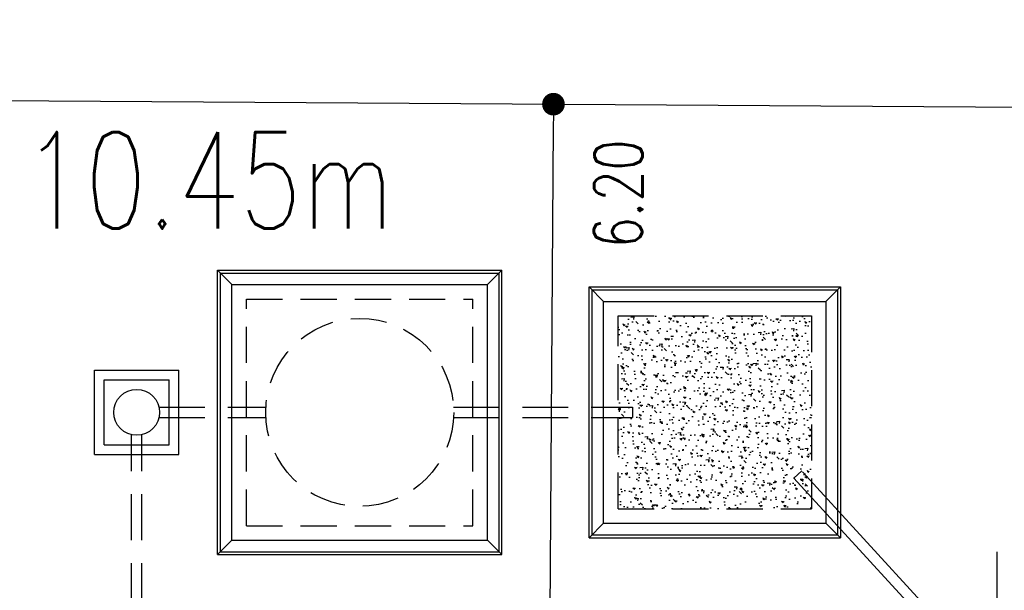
# Model space of a CAD drawing. Header units: millimetres. Extents: x 301 to 1479, y 491 to 1341.
# Tile 256 of 256: x 456.92 to 467.13, y 692.78 to 698.7. Entities that reach past the tile are written whole.
import ezdxf

# ---------------------------------------------------------------- set-up
doc = ezdxf.new("R2010")
doc.units = ezdxf.units.MM
doc.header["$LTSCALE"] = 1.5
doc.header["$MEASUREMENT"] = 0
for name, pattern in [('HIDDEN', [0.375, 0.25, -0.125]), ('HIDDEN2', [4.7625, 3.175, -1.5875]), ('PHANTOM2', [1.25, 0.625, -0.125, 0.125, -0.125, 0.125, -0.125])]:
    doc.linetypes.add(name, pattern=pattern)
for name, color, linetype in [('AP&SA', 254, 'HIDDEN'), ('Blk', 7, 'Continuous'), ('boundary', 3, 'Continuous'), ('Boundary Wall', 64, 'Continuous'), ('DIM', 6, 'Continuous'), ('Hatch Aggregate', 252, 'Continuous'), ('Kerb', 251, 'Continuous'), ('P. Septic tank', 2, 'Continuous'), ('P. Sewr Manhole', 49, 'Continuous'), ('PVC Pipe 110', 69, 'Continuous'), ('PVC Sewer Pipe 110', 24, 'Continuous'), ('TEXT', 7, 'Continuous')]:
    doc.layers.add(name, color=color, linetype=linetype)
doc.styles.add('RS1', font='romans.shx', dxfattribs={"width": 0.75, "height": 0.5})
doc.styles.add('RS2', font='romans.shx', dxfattribs={"width": 0.75, "height": 1})
doc.dimstyles.new('Souillac5', dxfattribs={"dimscale": 0.5, "dimtxt": 0.5, "dimasz": 0.47, "dimexe": 0, "dimexo": 1, "dimgap": 0.5, "dimtad": 1, "dimzin": 0, "dimdsep": 46, "dimtxsty": 'RS1', "dimblk": 'DOT', "dimcen": 3, "dimse1": 1, "dimse2": 1, "dimclrd": 6, "dimclre": 6, "dimclrt": 7, "dimaunit": 1, "dimadec": 0, "dimazin": 0, "dimtfac": 1, "dimtofl": 0, "dimtmove": 1, "dimatfit": 3, "dimfxl": 1, "dimtolj": 1, "dimtzin": 0, "dimlwe": -1, "dimarcsym": 0})

# ---------------------------------------------------------------- blocks, each defined once
blk = doc.blocks.new('SSSU-D3')
at = {"layer": 'Hatch Aggregate'}
h = blk.add_hatch(dxfattribs=at)
h.set_pattern_fill('AR-CONC', color=256, scale=0.03, angle=90)
h.set_pattern_definition([(140, (33579.427, -774173.30486), (0.018825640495, 0.21517805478), [0.0225, -0.2475]), (85, (33579.427, -774173.30486), (-0.22565764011, -0.041625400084), [0.018, -0.198]), (190.45144446, (33579.42857, -774173.28693), (-0.20683199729, 0.17355265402), [0.0191220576, -0.2103426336]), (136.1842, (33579.367, -774173.30486), (0.04965578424, 0.3201723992), [0.03375, -0.37125]), (186.63563549, (33579.37114, -774173.27818), (-0.29223558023, 0.2803985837), [0.0286831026, -0.315514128]), (81.18416399, (33579.367, -774173.30486), (-0.29223558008, 0.28039858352), [0.027, -0.2970000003]), (111, (33579.382, -774173.27486), (0.1207856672, 0.179072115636), [0.0225, -0.2475]), (56, (33579.382, -774173.27486), (-0.217545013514, 0.072994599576), [0.018, -0.198]), (161.45144474, (33579.39207, -774173.25994), (-0.09675934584, 0.25206671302), [0.019122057, -0.2103426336]), (127.5, (33579.427, -774173.304864), (-0.0998681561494, 0.003647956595), [0, -0.1956, 0, -0.201, 0, -0.19875]), (97.5, (33579.427, -774173.30486), (-0.118323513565, 0.078920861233), [0, -0.1146, 0, -0.1911, 0, -0.07575]), (57.5, (33579.427, -774173.371764), (0.00676646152, 0.160146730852), [0, -0.075, 0, -0.234, 0, -0.3105]), (47.5, (33579.427, -774173.40176), (-0.0300314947, 0.174955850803), [0, -0.0975, 0, -0.1554, 0, -0.2205])])
h.paths.add_polyline_path([(4.45, 11.8), (2.445, 11.8), (2.445, 9.8), (4.45, 9.8)])
at = {"layer": 'AP&SA', "linetype": 'HIDDEN'}
for p, q in [((-1.41, 11.975), (0.94, 11.975)), ((-1.41, 9.625), (-1.41, 11.975)), ((0.94, 9.625), (0.94, 11.975)), ((2.445, 9.8), (2.445, 11.8)), ((2.445, 11.8), (4.45, 11.8)), ((4.45, 11.8), (4.45, 9.8)), ((2.445, 9.8), (4.45, 9.8)), ((-1.41, 9.625), (0.94, 9.625))]:
    blk.add_line(p, q, dxfattribs=at)
at = {"layer": 'Boundary Wall', "linetype": 'ByBlock'}
blk.add_line((6.375, 7.8), (6.375, 9.355), dxfattribs=at)
at = {"layer": 'Kerb'}
for p, q in [((-1.71, 9.325), (-1.71, 12.275)), ((-1.71, 12.275), (1.24, 12.275)), ((-1.71, 12.275), (-1.56, 12.125)), ((1.24, 12.275), (1.09, 12.125)), ((1.24, 9.325), (1.24, 12.275)), ((-1.68, 9.355), (-1.68, 12.245)), ((-1.68, 12.245), (1.21, 12.245)), ((1.21, 9.355), (1.21, 12.245)), ((-1.56, 12.125), (1.09, 12.125)), ((-1.56, 9.475), (-1.56, 12.125)), ((1.09, 9.475), (1.09, 12.125)), ((2.145, 9.5), (2.145, 12.1)), ((2.145, 12.1), (4.75, 12.1)), ((2.295, 11.95), (2.145, 12.1)), ((2.175, 9.53), (2.175, 12.07)), ((2.175, 12.07), (4.72, 12.07)), ((4.6, 11.95), (4.75, 12.1)), ((4.72, 12.07), (4.72, 9.53)), ((4.75, 12.1), (4.75, 9.5)), ((2.295, 9.65), (2.295, 11.95)), ((2.295, 11.95), (4.6, 11.95)), ((4.6, 11.95), (4.6, 9.65)), ((-2.985, 10.363), (-2.985, 11.238)), ((-2.985, 11.238), (-2.11, 11.238)), ((-2.11, 10.363), (-2.11, 11.238)), ((-2.885, 10.463), (-2.885, 11.138)), ((-2.885, 11.138), (-2.21, 11.138)), ((-2.21, 10.463), (-2.21, 11.138)), ((-2.885, 10.463), (-2.21, 10.463)), ((-2.985, 10.363), (-2.11, 10.363)), ((2.295, 9.65), (2.145, 9.5)), ((2.295, 9.65), (4.6, 9.65)), ((4.6, 9.65), (4.75, 9.5)), ((2.145, 9.5), (4.75, 9.5)), ((2.175, 9.53), (4.72, 9.53)), ((-1.71, 9.325), (-1.56, 9.475)), ((-1.56, 9.475), (1.09, 9.475)), ((1.24, 9.325), (1.09, 9.475)), ((-1.71, 9.325), (1.24, 9.325)), ((-1.68, 9.355), (1.21, 9.355))]:
    blk.add_line(p, q, dxfattribs=at)
at = {"layer": 'P. Septic tank', "linetype": 'HIDDEN'}
blk.add_circle((-0.235, 10.8), 0.975, dxfattribs=at)
at = {"layer": 'P. Sewr Manhole'}
blk.add_circle((-2.548, 10.8), 0.238, dxfattribs=at)
at = {"layer": 'PVC Pipe 110', "linetype": 'PHANTOM2', "ltscale": 2}
for p, q in [((4.349, 10.192), (4.268, 10.118)), ((5.473, 8.8), (4.268, 10.118)), ((5.622, 8.8), (4.349, 10.192))]:
    blk.add_line(p, q, dxfattribs=at)
at = {"layer": 'PVC Sewer Pipe 110', "linetype": 'HIDDEN2', "ltscale": 0.1}
for p, q in [((-2.316, 10.855), (-1.208, 10.855)), ((0.738, 10.855), (2.595, 10.855)), ((-2.316, 10.745), (-1.208, 10.745)), ((0.738, 10.745), (2.595, 10.745)), ((-2.603, 7.331), (-2.603, 10.569)), ((-2.493, 7.331), (-2.493, 10.569))]:
    blk.add_line(p, q, dxfattribs=at)
at = {"layer": 'PVC Sewer Pipe 110', "linetype": 'HIDDEN2'}
blk.add_line((2.595, 10.855), (2.595, 10.745), dxfattribs=at)
blk = doc.blocks.new('_DOT')
at = {"color": 0, "linetype": 'ByBlock'}
blk.add_line((-0.5, 0), (-1, 0), dxfattribs=at)
at = {"color": 0, "linetype": 'ByBlock', "const_width": 0.5}
blk.add_lwpolyline([(-0.25, 0, 1), (0.25, 0, 1)], format="xyb", close=True, dxfattribs=at)
blk = doc.blocks.new('*D252')
at = {"layer": 'DEFPOINTS', "color": 0, "transparency": 16777216}
for p in [(462.458, 697.822), (462.458, 697.822), (462.417, 691.626)]:
    blk.add_point(p, dxfattribs=at)
at = {"layer": 'DIM', "color": 6, "lineweight": -2, "transparency": 16777216}
blk.add_line((462.419, 691.861), (462.457, 697.587), dxfattribs=at)
at = {"layer": 'DIM', "color": 6, "lineweight": -2, "transparency": 16777216, "xscale": 0.235, "yscale": 0.235, "zscale": 0.235}
for p, rotation in [((462.458, 697.822), 89.62136057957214), ((462.417, 691.626), 269.6213605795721)]:
    blk.add_blockref('_DOT', p, dxfattribs=dict(at, rotation=rotation))
at = {"layer": 'DIM', "color": 7, "transparency": 16777216, "insert": (463.13, 696.893), "char_height": 0.5, "attachment_point": 5, "rotation": 89.6214, "style": 'RS1'}
blk.add_mtext('\\A1;6.20', dxfattribs=at)

msp = doc.modelspace()

# ---------------------------------------------------------------- linework, layer by layer
at = {"layer": 'boundary', "linetype": 'Continuous'}
msp.add_line((329.8894, 698.6981), (498.3111, 697.585), dxfattribs=at)

# ---------------------------------------------------------------- block references
at = {"layer": 'Blk'}
msp.add_blockref('SSSU-D3', (460.6836, 683.8262), dxfattribs=at)

# ---------------------------------------------------------------- texts
at = {"layer": 'TEXT', "style": 'RS2', "width": 0.75}
msp.add_text('10.45m', height=1, dxfattribs=at).set_placement((456.954, 696.5324))

# ---------------------------------------------------------------- dimensions: what is measured, and where the dimension line sits
at = {"layer": 'DIM'}
dim = msp.add_linear_dim(base=(462.4582, 697.822), p1=(462.4173, 691.6262), p2=(462.4582, 697.822), angle=89.62136, dimstyle='Souillac5', override={"dimtmove": 2}, dxfattribs=at)
dim.commit()
dim.dimension.update_dxf_attribs({"geometry": '*D252', "text_midpoint": (463.13, 696.8925), "dimtype": 161})

doc.saveas('drawing.dxf')
